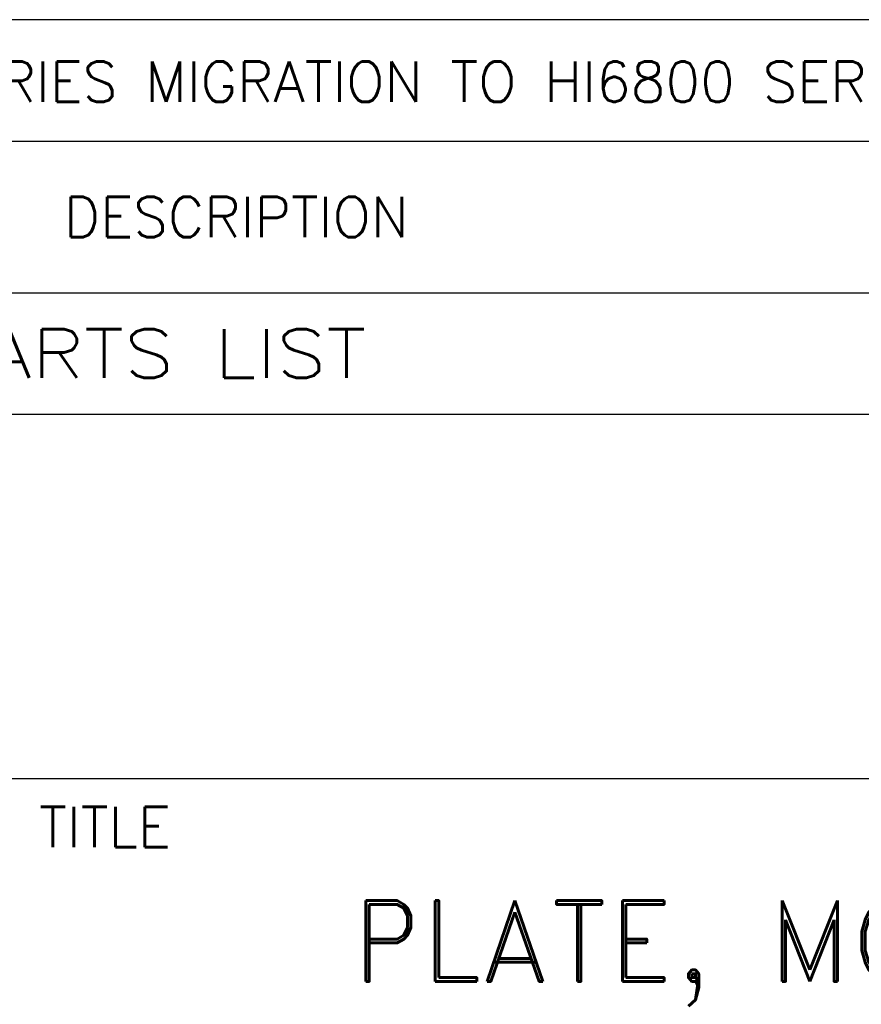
# Model space of a CAD drawing. Extents: x 0 to 34, y 0 to 22.
# Tile 4 of 20: x 27 to 29.1, y 2.4 to 4.8. Entities that reach past the tile are written whole.
import ezdxf
from ezdxf.enums import TextEntityAlignment as Align

# ---------------------------------------------------------------- set-up
doc = ezdxf.new("R2010")
doc.units = 0
doc.header["$LTSCALE"] = 0.25
doc.header["$MEASUREMENT"] = 0
doc.layers.get('0').update_dxf_attribs({"linetype": 'CONTINUOUS'})
doc.layers.add('DIM', color=7, linetype='CONTINUOUS')
doc.layers.add('FORMAT', color=6, linetype='CONTINUOUS')
doc.styles.add('RD25', font='ROMAND.shx', dxfattribs={"height": 0.25})
doc.styles.add('ROMAND', font='ROMAND.SHX')
doc.styles.add('ROMANS', font='ROMANS.SHX')
doc.styles.add('RS10', font='ROMANS.shx', dxfattribs={"height": 0.1})

# ---------------------------------------------------------------- blocks, each defined once
blk = doc.blocks.new('PARTTEXT')
at = {"layer": 'FORMAT', "color": 6}
blk.add_line((12, 0.3), (0, 0.3), dxfattribs=at)
at = {"layer": 'FORMAT', "color": 1, "style": 'RS10'}
for tag, p in [('ITEM', (0.3623, 0.0967)), ('QTY', (1.0855, 0.0967)), ('ID', (2.3963, 0.0967)), ('MATERIAL', (10.3739, 0.0967))]:
    blk.add_attdef(tag, text='', height=0.1, dxfattribs=at).set_placement(p, align=Align.CENTER)
blk.add_attdef('DESCRIPTION', (3.6344, 0.0967), '', height=0.1, dxfattribs=at)
blk = doc.blocks.new('FORMAT')
at = {"layer": 'FORMAT', "color": 6}
for p, q in [((-8.8125, 2.007), (3.1875, 2.007)), ((-8.8125, 1.632), (3.1875, 1.632)), ((-8.8125, 1.332), (3.1875, 1.332)), ((-3.1875, 0.432), (3.1875, 0.432))]:
    blk.add_line(p, q, dxfattribs=at)
at = {"layer": 'FORMAT', "color": 1, "style": 'ROMANS'}
blk.add_text('DESCRIPTION', height=0.1, dxfattribs=at).set_placement((-2.6, 1.8195), align=Align.MIDDLE)
at = {"layer": 'FORMAT', "color": 7, "style": 'ROMANS', "width": 1.2}
blk.add_text('PARTS LIST', height=0.12, dxfattribs=at).set_placement((-2.8125, 1.482), align=Align.MIDDLE)
at = {"layer": 'FORMAT', "color": 1, "style": 'ROMANS'}
blk.add_text('TITLE', height=0.1, dxfattribs=at).set_placement((-3.0875, 0.262))
at = {"layer": 'FORMAT', "color": 7, "style": 'ROMAND'}
blk.add_attdef('CONTRACT', text='', height=0.2, dxfattribs=at).set_placement((-4.148, 1.0536), align=Align.CENTER)
at = {"layer": 'FORMAT', "color": 1, "style": 'RS10'}
for tag, p in [('DRAFT', (-6.0963, 0.323)), ('CHECKED', (-6.0963, -0.177)), ('APPROVED', (-6.0963, -0.677)), ('ISSUED', (-6.0963, -1.177)), ('PRODUCTION', (-6.0963, -1.677)), ('SCALE', (0.1541, -1.6582))]:
    blk.add_attdef(tag, text='', height=0.1, dxfattribs=at).set_placement(p, align=Align.MIDDLE_LEFT)
for tag, p in [('DDATE', (-3.75, 0.323)), ('CDATE', (-3.75, -0.177)), ('ADATE', (-3.75, -0.677)), ('IDATE', (-3.75, -1.177)), ('OF', (2.7576, -1.6582)), ('PDATE', (-3.75, -1.677))]:
    blk.add_attdef(tag, text='', height=0.1, dxfattribs=at).set_placement(p, align=Align.MIDDLE)
at = {"layer": 'FORMAT', "color": 7, "style": 'RD25'}
for tag, p in [('DESCRIPTION1', (0, 0)), ('DESCRIPTION2', (0, -0.4548)), ('NUMBER', (0.5375, -1.2342)), ('REV', (2.7375, -1.2342))]:
    blk.add_attdef(tag, text='', height=0.25, dxfattribs=at).set_placement(p, align=Align.MIDDLE)
at = {"layer": 'FORMAT', "color": 7, "style": 'RS10'}
for tag, p in [('MATERIAL1', (-8.3941, -0.5141)), ('MATERIAL2', (-8.3941, -0.676)), ('FINISH1', (-8.3725, -1.2038)), ('FINISH2', (-8.3725, -1.3657))]:
    blk.add_attdef(tag, p, '', height=0.1, dxfattribs=at)
at = {"layer": 'FORMAT', "color": 1, "style": 'RS10'}
blk.add_attdef('FILE', text='', height=0.1, dxfattribs=at).set_placement((-1.232, -1.7069), align=Align.RIGHT)

msp = doc.modelspace()

# ---------------------------------------------------------------- block references
ref = msp.add_blockref('PARTTEXT', (21.34, 4.495))
ref.add_attrib('DESCRIPTION', 'PLATE, MOUNTING, HI3000 SERIES MIGRATION TO HI6800 SERIES', (24.9744, 4.5917), dxfattribs={"layer": 'FORMAT', "color": 1, "height": 0.1, "style": 'RS10'})
at = {"layer": 'DIM'}
ref = msp.add_blockref('FORMAT', (30.1525, 2.488), dxfattribs=at)
ref.add_attrib('DESCRIPTION1', 'PLATE, MOUNTING, HI3000 SERIES', dxfattribs={"layer": 'FORMAT', "color": 7, "height": 0.2, "style": 'RD25'}).set_placement((30.1525, 2.488), align=Align.MIDDLE)

doc.saveas('drawing.dxf')
